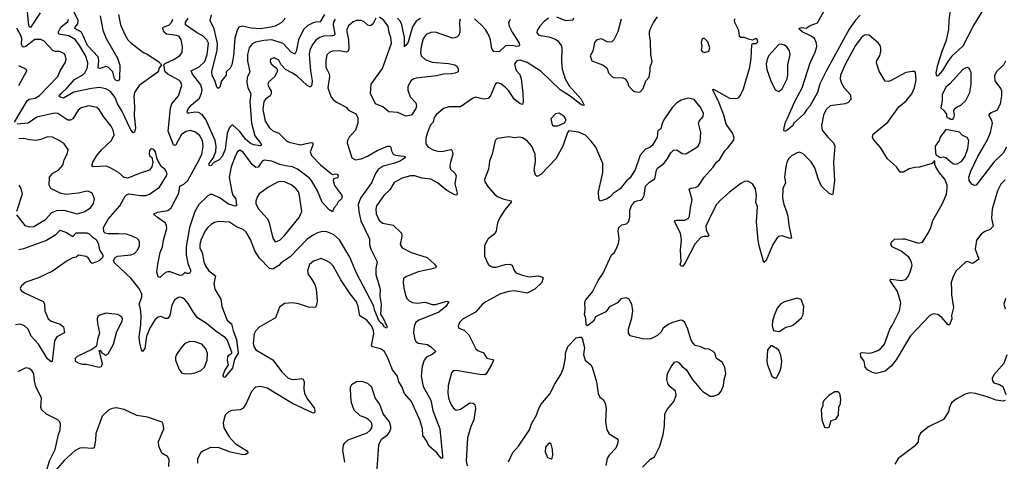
# Model space of a CAD drawing. Extents: x 1550320 to 1685906, y 509093 to 640511.
# Tile 216 of 256: x 1630281 to 1638886, y 548691 to 552551. Entities that reach past the tile are written whole.
import ezdxf

# ---------------------------------------------------------------- set-up
doc = ezdxf.new("R2010")
doc.units = 0

msp = doc.modelspace()

# ---------------------------------------------------------------- linework, layer by layer
at = {"layer": '0CON20XD'}
for points in [[(1638805, 552812.9), (1638620.6, 552505), (1638525, 552318.9), (1638428.5, 552231.5), (1638392.7, 552185), (1638345, 552105.8), (1638305, 552061.2), (1638295, 552057.5), (1638290.8, 552085), (1638305.5, 552155), (1638342.5, 552275), (1638380.2, 552370.2), (1638401.3, 552465), (1638403.1, 552545), (1638429.4, 552745)], [(1630460.6, 552609.4), (1630375, 552481.4), (1630365, 552492.5), (1630357.1, 552525), (1630347.9, 552657.9)], [(1630986, 552585), (1631008.3, 552458.3), (1631036.9, 552385), (1631136.9, 552215), (1631156.1, 552153.9), (1631154.2, 552035), (1631145, 552012.5), (1631125, 552020), (1631109.4, 552035), (1631094.2, 552094.2), (1631055, 552135.8), (1631035, 552140.5), (1630985, 552123.6), (1630967.8, 552127.8), (1630974.3, 552195), (1630967.1, 552227.1), (1630875, 552326.3), (1630821.9, 552441.9), (1630764.5, 552475), (1630764.7, 552485), (1630788.8, 552515), (1630791.2, 552545), (1630730.5, 552665)], [(1637625, 552591.2), (1637584.2, 552545), (1637531.1, 552468.9), (1637329.3, 552100.7), (1637275, 551990), (1637253.1, 551915), (1637185.4, 551795), (1637156.2, 551763.8), (1637134.2, 551725), (1637050.7, 551649.3), (1637036.4, 551623.6), (1636986.8, 551583.2), (1636965, 551573.8), (1636958.8, 551585), (1636962, 551605), (1636973.8, 551655), (1636991.2, 551691.2), (1637055.5, 551835), (1637119.6, 551955), (1637190.5, 552175), (1637233.1, 552266.9), (1637246.8, 552315), (1637245.4, 552345.4), (1637227.8, 552385), (1637197.6, 552407.6), (1637120, 552445), (1637096.2, 552465), (1637093.8, 552475), (1637115, 552482.5), (1637155, 552475.8), (1637189.7, 552500.3), (1637255, 552522), (1637313.1, 552626.9)], [(1633394.4, 552565), (1633368.3, 552511.7), (1633345, 552497.9), (1633325, 552503.6), (1633292.1, 552532.1), (1633265, 552544.5), (1633225, 552542.9), (1633195, 552531.5), (1633155, 552497.1), (1633140, 552465), (1633139.1, 552445), (1633155.3, 552375), (1633157.6, 552295), (1633152.5, 552275), (1633135, 552265.9), (1633075, 552277.3), (1633015.5, 552274.5), (1632993, 552267), (1632966.6, 552243.4), (1632955.5, 552194.5), (1632956.9, 552135), (1632986.1, 552076.1), (1632990, 552055), (1632974.6, 551954.6), (1633004.6, 551874.6), (1633025, 551849.2), (1633055, 551826), (1633133.3, 551785), (1633155, 551760), (1633217.5, 551727.5), (1633236.8, 551696.8), (1633235.8, 551645.8), (1633215.7, 551585), (1633162, 551525), (1633146.2, 551495), (1633143.9, 551473.9), (1633184.2, 551344.2), (1633215, 551327.1), (1633265, 551335.5), (1633320.9, 551359.1), (1633405, 551408.2), (1633495, 551444), (1633515, 551446.7), (1633525.8, 551435.8), (1633531.4, 551405), (1633546.2, 551375), (1633565, 551367.5), (1633635, 551359.2), (1633647.5, 551355), (1633652.5, 551345), (1633606.2, 551315), (1633547.5, 551295), (1633458.5, 551271.5), (1633415, 551241.1), (1633390.4, 551205), (1633356.8, 551125), (1633259.5, 550990.5), (1633240.6, 550935), (1633245, 550873.3), (1633263.5, 550793.5), (1633337.5, 550635), (1633339.6, 550585), (1633350, 550545), (1633404.2, 550435), (1633393.1, 550375), (1633393.1, 550325), (1633432.9, 550195), (1633429.2, 550135), (1633441.2, 550065), (1633434.2, 549975), (1633455, 549946.7), (1633493.8, 549865), (1633485.5, 549854.5), (1633466.2, 549865), (1633452.3, 549892.3), (1633439.2, 549899.2), (1633423.8, 549915), (1633385.4, 550005), (1633372.2, 550052.2), (1633225.9, 550335), (1633165.8, 550475.8), (1633075, 550626.2), (1633024.7, 550674.7), (1632965, 550695.5), (1632925, 550698.2), (1632885, 550687.1), (1632840, 550665), (1632795, 550632.5), (1632645, 550478), (1632565, 550426.7), (1632545, 550403.8), (1632495, 550370), (1632465, 550376.7), (1632376.4, 550466.4), (1632335, 550531.2), (1632298.8, 550628.8), (1632260.5, 550695), (1632235, 550716.4), (1632175, 550741.5), (1632115, 550781.5), (1632022.4, 550787.6), (1631983, 550777), (1631955, 550760.6), (1631925, 550734.3), (1631903.5, 550705), (1631864.6, 550625), (1631856.1, 550585), (1631856.9, 550555), (1631876.2, 550515), (1631890.4, 550435), (1631907.5, 550395), (1631935, 550354.5), (1631991.1, 550311.1), (1631976.8, 550245), (1631986.3, 550195), (1632038.2, 550108.2), (1632049.3, 550045), (1632084.3, 549944.3), (1632095, 549925.6), (1632132.2, 549892.2), (1632145.5, 549835), (1632162.9, 549792.9), (1632176.4, 549755), (1632191, 549635), (1632158, 549585), (1632140.9, 549505), (1632075, 549426), (1632065, 549423.3), (1632060.5, 549445), (1632072.7, 549485), (1632105.5, 549534.5), (1632097.3, 549575), (1632100.5, 549605), (1632110.4, 549619.6), (1632133.8, 549635), (1632135.7, 549644.3), (1632093.9, 549753.9), (1632080.4, 549770.4), (1631995, 549827.8), (1631912.7, 549895), (1631835.7, 549945.7), (1631797.6, 549997.6), (1631755, 550071.4), (1631725, 550105.7), (1631705, 550120), (1631684.4, 550125.6), (1631665, 550121.4), (1631635, 550099.2), (1631610.5, 550055), (1631592.2, 549965), (1631575, 549940), (1631555, 549940), (1631515, 549957.1), (1631491.2, 549951.2), (1631465, 549931.1), (1631420.5, 549859.5), (1631390.3, 549785), (1631373.9, 549676.1), (1631355, 549650), (1631346.4, 549666.4), (1631330, 549725), (1631324.5, 549775), (1631340, 549885), (1631342.9, 549965), (1631337.7, 550025), (1631324.5, 550065), (1631350, 550125), (1631347.5, 550155), (1631321.8, 550205), (1631255, 550290), (1631108.8, 550425), (1631100, 550445), (1631115, 550473.3), (1631135, 550483.8), (1631253.2, 550496.8), (1631285, 550508), (1631312, 550535), (1631328, 550575), (1631328.8, 550605), (1631321.2, 550625), (1631307.9, 550637.9), (1631265, 550658.1), (1631215, 550676.4), (1631145, 550678.9), (1631055, 550679.4), (1631027.5, 550685), (1631017.7, 550697.7), (1631014.2, 550735), (1631055, 550808), (1631155.5, 550925), (1631202.1, 551007.9), (1631215, 551021.1), (1631235, 551028.9), (1631337, 551013), (1631385, 551014.5), (1631415, 551026.9), (1631503.4, 551086.6), (1631564, 551185), (1631570, 551205), (1631548.8, 551245), (1631517.7, 551267.7), (1631481.7, 551331.7), (1631468.8, 551395), (1631452.5, 551415), (1631435, 551422.5), (1631425, 551420), (1631415, 551407.5), (1631411.7, 551378.3), (1631416.2, 551365), (1631436.7, 551345), (1631446.2, 551305), (1631437.5, 551265), (1631415.5, 551234.5), (1631335, 551210), (1631225, 551164.3), (1631195, 551171.4), (1631145.5, 551215.5), (1631085, 551251.5), (1631039.6, 551269.6), (1630924.2, 551264.2), (1630912.9, 551272.9), (1630919.5, 551305), (1630956.7, 551365), (1630995, 551411.8), (1631083.1, 551495), (1631105.7, 551545), (1631096.9, 551585), (1631080.2, 551620.2), (1631012.5, 551705), (1630976.8, 551766.8), (1630954.3, 551784.3), (1630885, 551798.9), (1630819.8, 551780.2), (1630791.2, 551758.8), (1630745.4, 551685), (1630725, 551671.1), (1630703.4, 551673.4), (1630615, 551729.6), (1630585, 551734.6), (1630430.6, 551699.4), (1630355, 551646.2), (1630258.5, 551638.5)], [(1631144.5, 552595), (1631161.1, 552505), (1631201.9, 552415), (1631226.9, 552375), (1631255, 552344.4), (1631362, 552265), (1631395, 552250), (1631494.1, 552184.1), (1631520, 552155), (1631496.7, 552125), (1631493.3, 552105), (1631478.8, 552085), (1631325, 551976.9), (1631285.3, 551915), (1631278.1, 551881.9), (1631285.2, 551785.2), (1631282.7, 551712.7), (1631294.5, 551605), (1631285, 551566.2), (1631273.2, 551563.2), (1631250.6, 551595), (1631173.8, 551755), (1631136.9, 551815), (1631115, 551871.1), (1631075, 551921.8), (1631035, 551946.1), (1630978.8, 551958.8), (1630908.5, 551948.5), (1630755, 551915.8), (1630665, 551864.4), (1630628.8, 551875), (1630627.5, 551885), (1630642.5, 551905), (1630695.9, 551954.1), (1630761, 552029), (1630831.8, 552068.2), (1630850, 552085), (1630875, 552134), (1630877.1, 552175), (1630855, 552236.4), (1630805, 552326.2), (1630766.7, 552376.7), (1630710.7, 552410.7), (1630623.8, 552425), (1630621.6, 552445), (1630640.8, 552485), (1630702.7, 552535), (1630706.8, 552555)], [(1633038.7, 552555), (1633025, 552530.8), (1633020.3, 552505), (1633035.8, 552425), (1633033.1, 552415), (1633015, 552408.2), (1632935, 552405.3), (1632905, 552395.3), (1632873.6, 552375), (1632841.3, 552335), (1632817.1, 552285), (1632809.7, 552245), (1632822.1, 552105), (1632837.5, 552015), (1632834.6, 551985.4), (1632825, 551963.8), (1632815, 551962.9), (1632795, 551975.5), (1632705, 552056.4), (1632665, 552084.4), (1632603.3, 552115), (1632567.5, 552157.5), (1632546.6, 552196.6), (1632505, 552218), (1632474.1, 552205.9), (1632471.2, 552185), (1632478.8, 552165), (1632527.5, 552125), (1632533.3, 552105), (1632511.4, 552055), (1632455.7, 552005), (1632450.6, 551985), (1632462.5, 551955), (1632477.7, 551925), (1632477.8, 551902.2), (1632468.9, 551885), (1632430, 551855), (1632415.4, 551835), (1632407.5, 551765), (1632426.2, 551665), (1632465.3, 551605.3), (1632495, 551580.5), (1632545, 551558.9), (1632615, 551488.5), (1632635, 551478.8), (1632735, 551456.4), (1632825, 551476.9), (1632844.1, 551474.1), (1632844.3, 551455), (1632820, 551395), (1632830.9, 551365), (1632911, 551281), (1633005, 551203.8), (1633015, 551198), (1633045, 551204.2), (1633055, 551200.8), (1633065, 551186.2), (1633061.4, 551168.6), (1633025, 551160), (1633021.9, 551145), (1633031.7, 551101.7), (1633095, 551021.2), (1633099.5, 551005), (1633095, 550986.2), (1633065, 550957.5), (1633050.7, 550929.3), (1633026.4, 550903.6), (1633015, 550872.5), (1632985, 550888.8), (1632925.5, 550955.5), (1632884.6, 551055), (1632831.4, 551145), (1632813.3, 551165), (1632708.8, 551245), (1632665, 551264.1), (1632605, 551272.1), (1632556.1, 551286.1), (1632485, 551314.7), (1632417.5, 551322.5), (1632401.4, 551315), (1632365, 551262.9), (1632345, 551258.5), (1632312.5, 551285), (1632235, 551394.2), (1632205, 551409.2), (1632185, 551396.2), (1632167.8, 551365), (1632129.5, 551265), (1632111.8, 551175), (1632133.8, 551045), (1632145, 551017.5), (1632170.6, 550985), (1632176.6, 550923.4), (1632165, 550920), (1632105, 550939.1), (1632031.9, 550991.9), (1631965, 551023.5), (1631945, 551022.2), (1631925, 551012.5), (1631847.5, 550935), (1631812.2, 550875), (1631766.7, 550735), (1631736.3, 550565), (1631737.1, 550497.1), (1631750.7, 550420.7), (1631776, 550355), (1631765, 550333.3), (1631741.2, 550331.2), (1631725, 550340), (1631700.7, 550319.3), (1631685, 550316.2), (1631596.7, 550346.7), (1631575, 550347.5), (1631555, 550340), (1631505, 550296.7), (1631492, 550302), (1631480.6, 550345), (1631487.1, 550415), (1631510, 550515), (1631529.4, 550565), (1631537.6, 550625), (1631567.8, 550725), (1631564.7, 550754.7), (1631553.3, 550775), (1631485, 550822.5), (1631458, 550845), (1631454, 550855), (1631485, 550868.2), (1631575, 550883.8), (1631606.5, 550905), (1631673.4, 551035), (1631680.9, 551095), (1631716.2, 551113.8), (1631749.7, 551145), (1631849.2, 551325), (1631872.7, 551375), (1631886, 551445), (1631877.5, 551495), (1631854.7, 551534.7), (1631818, 551568), (1631775, 551581.8), (1631735, 551573.6), (1631695, 551547.5), (1631645, 551456), (1631635, 551450), (1631626.9, 551456.9), (1631579.7, 551575), (1631597.9, 551777.9), (1631610.9, 551815), (1631669.6, 551885), (1631697.8, 551975), (1631688.1, 552005), (1631672.7, 552022.7), (1631576, 552075), (1631553.8, 552095), (1631540, 552155), (1631552, 552168), (1631635, 552205.7), (1631681.7, 552238.3), (1631700.8, 552265), (1631702.9, 552315), (1631691.1, 552375), (1631675, 552404.3), (1631653.4, 552413.4), (1631565, 552425.4), (1631540, 552445), (1631531.1, 552475), (1631535, 552485.8), (1631585, 552502.3), (1631608.7, 552525), (1631618.8, 552555)], [(1632945.3, 552595), (1632908.3, 552531.7), (1632870.5, 552529.5), (1632846.2, 552523.8), (1632800.8, 552499.2), (1632760.9, 552465), (1632717.1, 552375), (1632697.7, 552272.3), (1632685, 552250.6), (1632655, 552266.7), (1632585, 552342.5), (1632485, 552373.4), (1632415, 552369.2), (1632341.2, 552355), (1632311.7, 552338.3), (1632287.5, 552305), (1632273.1, 552245), (1632270.8, 552189.2), (1632292.9, 552095), (1632269.2, 552045), (1632266.2, 552005), (1632273.9, 551955), (1632300.9, 551905), (1632292.4, 551835), (1632305.9, 551645), (1632335, 551534.4), (1632389.5, 551469.5), (1632395.6, 551454.4), (1632385, 551449.4), (1632325, 551457.7), (1632295, 551470.3), (1632255, 551507.8), (1632205, 551573.3), (1632145, 551628.1), (1632135, 551629.4), (1632115, 551608.1), (1632095, 551557.5), (1632078.4, 551415), (1632051.4, 551355), (1632025, 551324.5), (1631978, 551302), (1631955, 551276.2), (1631945, 551272), (1631936, 551276), (1631936.9, 551295), (1631970.9, 551339.1), (1631996.2, 551395), (1631999, 551445), (1631988.8, 551495), (1631907, 551677), (1631875, 551722.2), (1631845, 551739.6), (1631815, 551741.1), (1631762.6, 551732.6), (1631747.5, 551735), (1631744.3, 551744.3), (1631750.5, 551765), (1631780, 551805), (1631851.8, 551865), (1631871.1, 551908.9), (1631876.2, 551936.2), (1631865, 551982), (1631791.8, 552075), (1631781.1, 552105), (1631851, 552139), (1631899.3, 552185), (1631920, 552245), (1631930, 552345), (1631916.2, 552375), (1631885, 552406.5), (1631825, 552437.2), (1631729.5, 552505), (1631730.4, 552525), (1631754.4, 552565)], [(1632597.5, 552565), (1632590, 552545), (1632565, 552521.9), (1632515.4, 552494.6), (1632477.5, 552485), (1632385, 552471.1), (1632305, 552476.8), (1632225, 552492.9), (1632195, 552484.2), (1632180.5, 552459.5), (1632161.9, 552388.1), (1632149.6, 552235), (1632135.6, 552155), (1632121.7, 552128.3), (1632086.7, 552095), (1632086, 552065), (1632076.7, 552055), (1632045, 552017.5), (1632029.1, 551960.9), (1632015, 551950), (1632005, 551960.8), (1631991, 552011), (1631964.5, 552065.5), (1631959.3, 552095), (1632006.1, 552283.9), (1632011.4, 552341.4), (1631981.6, 552471.6), (1631944.6, 552544.6), (1631956.1, 552593.9)], [(1634903.3, 552563.3), (1634864.3, 552535), (1634827.1, 552495), (1634802.5, 552455), (1634801.2, 552435), (1634817.5, 552415), (1634905, 552400), (1634965, 552380), (1634984, 552365), (1635012.5, 552325), (1635020, 552305), (1635015.6, 552185), (1635022.6, 552117.4), (1635048.7, 552035), (1635082.6, 551972.6), (1635189.4, 551855), (1635213.3, 551805), (1635205, 551800), (1635185, 551808.1), (1635091.2, 551881.2), (1635005, 551936.2), (1634837.6, 552097.6), (1634715, 552175.4), (1634655, 552195.5), (1634625, 552191.4), (1634606, 552165), (1634613.6, 552123.6), (1634621.9, 552105), (1634652, 552072), (1634664.4, 552035), (1634678, 551905), (1634680.5, 551835), (1634675, 551810), (1634655, 551814.2), (1634602, 551855), (1634555, 551927.5), (1634525, 551961.4), (1634485, 551991.4), (1634455, 552000), (1634439.3, 551990.7), (1634394.4, 551885), (1634375, 551862.9), (1634335, 551855.8), (1634265, 551874), (1634237.9, 551862.1), (1634135, 551790), (1634031.7, 551788.3), (1633985, 551775.7), (1633921.2, 551718.8), (1633903.3, 551695), (1633894.3, 551655), (1633868.9, 551625), (1633841.1, 551555), (1633830, 551515), (1633830, 551465), (1633849.4, 551439.4), (1633895, 551414.5), (1633945, 551398.1), (1633985, 551401.1), (1634045, 551415.6), (1634055, 551412.5), (1634065, 551396.7), (1634066.2, 551375), (1634042.5, 551295), (1634040, 551265), (1634045.8, 551245), (1634086.2, 551205), (1634095.7, 551185.7), (1634085.5, 551115), (1634104.3, 551035.7), (1634102, 551018), (1634085, 551018.9), (1634015, 551057.5), (1633932.5, 551125), (1633875, 551156.1), (1633795, 551166.5), (1633735, 551186.7), (1633696.6, 551186.6), (1633625, 551166.5), (1633555, 551126.9), (1633516.5, 551065), (1633464.4, 551015), (1633398.6, 550925), (1633392.9, 550895), (1633397.5, 550855), (1633422, 550795), (1633455, 550771.4), (1633545, 550754.5), (1633617.1, 550685), (1633620, 550655), (1633606, 550585), (1633625, 550556), (1633703.3, 550515), (1633842.8, 550472.8), (1633907.5, 550415), (1633920, 550395), (1633915, 550383.3), (1633875, 550369.2), (1633765, 550348.2), (1633657.3, 550302.7), (1633636.7, 550285), (1633632, 550255), (1633638.1, 550205), (1633652, 550142), (1633664.3, 550115), (1633685, 550092.9), (1633715, 550078.9), (1633755, 550073.1), (1633825, 550081.9), (1633885, 550060.5), (1633915, 550062.5), (1634015, 550090), (1634032.5, 550085), (1634004.2, 550045), (1633945, 549994.4), (1633765, 549921.1), (1633739.2, 549900.8), (1633729.7, 549870.3), (1633721.7, 549818.3), (1633735.3, 549755.3), (1633745.3, 549735.3), (1633765, 549723.8), (1633845, 549712.2), (1633875, 549693.1), (1633914, 549655), (1633911.2, 549645), (1633885.3, 549624.7), (1633837.7, 549602.3), (1633815.3, 549574.7), (1633799.2, 549520.8), (1633789.4, 549435), (1633808.8, 549345), (1633874.6, 549225), (1633891.5, 549135), (1633952, 548975), (1633976, 548735), (1633975, 548720), (1633965, 548720), (1633925.7, 548765.7), (1633860, 548825), (1633846.7, 548845), (1633838.3, 548868.3), (1633805.9, 548915.9), (1633800.6, 548975), (1633781.5, 549045), (1633704.5, 549215), (1633644.8, 549284.8), (1633620.4, 549345), (1633594.7, 549384.7), (1633583.5, 549435), (1633540.7, 549490.7), (1633495, 549600.8), (1633465.6, 549655), (1633433.2, 549673.2), (1633365, 549692), (1633355, 549702.5), (1633376.4, 549805), (1633372.5, 549835), (1633355.5, 549875), (1633314.7, 549924.7), (1633254, 549964), (1633240, 550045), (1633225.5, 550085), (1633170.6, 550155), (1633087.9, 550277.9), (1633024.3, 550394.3), (1632995, 550426.2), (1632955.8, 550445.8), (1632915, 550463.8), (1632850.3, 550439.7), (1632815, 550410), (1632796.2, 550355), (1632802, 550325), (1632826, 550295), (1632859.2, 550235), (1632872.9, 550195), (1632880.6, 550095), (1632875, 550057.5), (1632865, 550036.7), (1632805, 550039.2), (1632717.9, 550067.9), (1632665, 550077.5), (1632595, 550070), (1632551.7, 550038.3), (1632516.2, 549945), (1632375, 549864.2), (1632342.3, 549827.7), (1632331.1, 549805), (1632322.4, 549722.4), (1632326.9, 549695), (1632345, 549666), (1632495, 549576.9), (1632569.5, 549475), (1632625, 549421.1), (1632655, 549408.5), (1632686.6, 549406.6)], [(1634130.5, 552555), (1634123.7, 552533.7), (1634127, 552443), (1634117.8, 552415), (1634105, 552400), (1634085, 552390.6), (1634065, 552390), (1633957.3, 552427.3), (1633915, 552441.1), (1633875, 552440), (1633838.8, 552425), (1633825, 552410.8), (1633807.8, 552382.2), (1633788.8, 552315), (1633784.5, 552265), (1633790.6, 552235), (1633825, 552202.2), (1633885, 552180), (1634028.5, 552168.5), (1634085.4, 552155.4), (1634102, 552145), (1634114.2, 552125), (1634112, 552095), (1634087.4, 552082.6), (1634055, 552076.2), (1633985, 552075.4), (1633925, 552060.8), (1633745, 552039.5), (1633725, 552034.3), (1633702, 552018), (1633672.6, 551967.4), (1633672.2, 551935), (1633694.3, 551875), (1633742.5, 551825), (1633748.6, 551795), (1633744.3, 551775), (1633705, 551715.7), (1633655, 551707.1), (1633585, 551738.9), (1633506.1, 551746.1), (1633473.8, 551775), (1633455, 551788.6), (1633390, 551815), (1633347.5, 551905), (1633353.4, 551986.6), (1633453.1, 552125), (1633530.8, 552345), (1633526.2, 552395), (1633511.2, 552435), (1633500.9, 552495), (1633465, 552544.4), (1633425, 552572.2)], [(1633785, 552561.2), (1633745, 552537.4), (1633713.1, 552486.9), (1633675, 552352.9), (1633655, 552326.2), (1633646.4, 552323.6), (1633645, 552312.5), (1633644.7, 552395), (1633621.6, 552505), (1633609.2, 552535), (1633584.2, 552565)], [(1634566.3, 552553.7), (1634554.5, 552525.5), (1634559.5, 552495), (1634585, 552442.5), (1634646.2, 552345), (1634648.5, 552331.5), (1634640.4, 552319.6), (1634625, 552316.4), (1634585, 552326), (1634527.1, 552322.9), (1634475, 552273.8), (1634455, 552268.8), (1634425, 552273.8), (1634408, 552295), (1634395.4, 552375), (1634382.3, 552415), (1634350.9, 552465), (1634315, 552506.5), (1634256.9, 552556.9)], [(1635120.8, 552565), (1635114.2, 552545.8), (1635055, 552540), (1634975, 552571.9)], [(1635538.6, 552555), (1635509.6, 552445), (1635475, 552374.2), (1635455, 552356.9), (1635435, 552352.9), (1635415, 552355.8), (1635365, 552382), (1635324.4, 552375.6), (1635305, 552352.5), (1635288.8, 552275), (1635266.7, 552235), (1635280, 552190), (1635375, 552156), (1635405.5, 552135.5), (1635418.8, 552115), (1635426.7, 552085), (1635455, 552054), (1635475, 552046), (1635553.6, 552043.6), (1635572.5, 552035), (1635593.8, 552005), (1635603, 551973), (1635636.7, 551935), (1635654.3, 551924.3), (1635695, 551916.2)], [(1635695, 551916.2), (1635705, 551920), (1635729.7, 551950.3), (1635754, 552015), (1635782.1, 552047.9), (1635791.4, 552105), (1635790, 552135), (1635807.8, 552185), (1635797.5, 552245), (1635793.8, 552365), (1635784.2, 552415), (1635784.3, 552445.7), (1635795, 552472.5), (1635820, 552525), (1635854.5, 552575.5)], [(1638085, 552098), (1638025, 552088.1), (1637892.5, 552015), (1637875, 552010), (1637844.2, 552014.2), (1637791.1, 552101.1), (1637769.2, 552175), (1637772.9, 552195), (1637798.6, 552235), (1637808, 552275), (1637807.5, 552305), (1637800, 552325), (1637786.2, 552345), (1637705, 552414.2), (1637685, 552418.6), (1637665.7, 552414.3), (1637635, 552390.8), (1637586.7, 552325), (1637497.1, 552165), (1637454.6, 552065), (1637452.9, 552035), (1637462.1, 551995), (1637486.4, 551955), (1637540.5, 551895), (1637545, 551853.8), (1637522.2, 551827.8), (1637495, 551815.6), (1637365, 551798.1), (1637328.1, 551765), (1637305.5, 551715), (1637288.9, 551625), (1637294.4, 551585), (1637342.5, 551522.5), (1637393.8, 551475), (1637404, 551445), (1637393.3, 551305), (1637403.3, 551145), (1637388, 551025), (1637385, 551020), (1637375, 551022), (1637355, 551032.5), (1637288, 551095), (1637262.6, 551152.6), (1637230, 551255), (1637197.4, 551307.4), (1637129.5, 551379.5), (1637095, 551391.9), (1637075, 551387.8), (1637025, 551359.4), (1637002.1, 551337.9), (1636984.5, 551305), (1636975.6, 551265.6), (1636965.4, 551175), (1636973.8, 551125), (1636949.6, 551075), (1636948.7, 550995), (1636960.4, 550935), (1636983.8, 550875), (1636995.5, 550834.5), (1637003.1, 550755), (1637027.7, 550642.3), (1637015, 550638.8), (1636945, 550660.8), (1636915, 550655.8), (1636902, 550645), (1636862.8, 550587.2), (1636805, 550447.5), (1636785, 550427.5), (1636743.5, 550573.5), (1636735.6, 550625), (1636720, 550785), (1636730.5, 550915), (1636715.8, 550955), (1636719.5, 551015), (1636712.4, 551072.4), (1636686.1, 551116.1), (1636645, 551140), (1636615, 551136.4), (1636585, 551120), (1636485, 551044.6), (1636405.2, 550974.8), (1636371.8, 550935), (1636340.5, 550879.5), (1636278.5, 550745), (1636280, 550715), (1636303.3, 550665), (1636295, 550656.7), (1636255.9, 550655.9), (1636235, 550645.7), (1636181.1, 550588.9), (1636095, 550418.8), (1636075, 550394), (1636058.3, 550398.3), (1636054.2, 550414.2), (1636061.7, 550438.3), (1636055.8, 550535), (1636065.8, 550625.8), (1636057.5, 550685), (1636003.8, 550786.2), (1636007.5, 550795), (1636020.5, 550799.5), (1636095, 550797.5), (1636126, 550815), (1636135.7, 550835), (1636142.4, 550907.6), (1636157.8, 550975), (1636131.4, 551068.6), (1636143.2, 551076.8), (1636187, 551083), (1636212.7, 551097.3), (1636264.3, 551175), (1636342.5, 551262.5), (1636370.8, 551305), (1636395.8, 551325), (1636444.2, 551405), (1636470.3, 551429.7), (1636518, 551495), (1636525.8, 551515), (1636512.9, 551555), (1636456.4, 551636.4), (1636434.6, 551715), (1636385.3, 551845.3), (1636335, 551940), (1636345, 551942), (1636485, 551864.5), (1636547, 551863), (1636565, 551871.2), (1636580.3, 551889.7), (1636608.1, 551945), (1636662.7, 552135), (1636674.5, 552214.5), (1636678.3, 552331.7), (1636685, 552342.5), (1636716.7, 552343.3), (1636731.7, 552358.3), (1636727, 552377), (1636715, 552387.5), (1636685, 552372.5), (1636651.4, 552381.4), (1636615.6, 552395.6), (1636585, 552395.8), (1636572, 552405), (1636565.8, 552455), (1636530, 552525), (1636528.6, 552545), (1636535, 552560)], [(1630235.7, 551655), (1630347.6, 551842.4), (1630365, 551854.6), (1630415.2, 551864.8), (1630455, 551888), (1630614.5, 552055), (1630636.1, 552105), (1630680.9, 552179.1), (1630687.5, 552205), (1630682.7, 552232.7), (1630672, 552252), (1630632.2, 552272.2), (1630595, 552271.3), (1630575, 552277.3), (1630495, 552364.3), (1630465, 552378.9), (1630415, 552377.1), (1630335, 552317), (1630315, 552310.5), (1630305.6, 552315), (1630298, 552335), (1630299, 552385), (1630291.2, 552411.2), (1630255, 552477.5)], [(1636265, 552264.2), (1636304.1, 552275.9), (1636313.6, 552303.6), (1636295.8, 552355.8), (1636265, 552387.5), (1636255, 552387.5), (1636245, 552380), (1636237.5, 552355), (1636242.5, 552315), (1636236.7, 552285), (1636245, 552271.2), (1636265, 552264.2)], [(1636915, 551922), (1636945.7, 551945), (1636987.8, 552035), (1636994.4, 552065), (1636992.9, 552155), (1637014, 552245), (1637007.7, 552277.7), (1636985, 552313.3), (1636965, 552328.8), (1636935, 552336), (1636915, 552333.3), (1636830.9, 552239.1), (1636815.8, 552215), (1636804.4, 552164.4), (1636810, 552115), (1636844.4, 552015), (1636885, 551938.8), (1636915, 551922)], [(1638905, 551437.1), (1638875, 551384.4), (1638795, 551304.4), (1638641.2, 551105), (1638625, 551102.5), (1638601.9, 551111.9), (1638578.1, 551145), (1638575.7, 551175), (1638595, 551228), (1638656.1, 551355), (1638736.3, 551493.7), (1638766.3, 551565), (1638782.1, 551645), (1638774.6, 551674.6), (1638751.4, 551715), (1638752.5, 551725), (1638770.2, 551739.8), (1638825, 551760.6), (1638851.5, 551815), (1638865.4, 551885.4), (1638863.3, 551925), (1638855, 551950), (1638807.1, 552015), (1638804.2, 552064.2), (1638820.2, 552099.8), (1638880.8, 552155), (1638900.3, 552189.7)], [(1630273.5, 551975), (1630342.5, 552105), (1630340, 552115), (1630275, 552146.7)], [(1638895, 551150), (1638855, 551114.2), (1638826.5, 551055), (1638780, 550895), (1638774.4, 550815), (1638788, 550745), (1638763, 550717), (1638715, 550698.6), (1638684.4, 550675.6), (1638642, 550625), (1638632, 550545), (1638662.5, 550457.5), (1638615, 550422), (1638605, 550420.8), (1638565, 550438.6), (1638550, 550435), (1638465, 550356.5), (1638439.2, 550305), (1638423.1, 550255), (1638423.8, 550186.2), (1638423.8, 550145), (1638441.2, 550035), (1638426, 549965), (1638426.2, 549935), (1638407.5, 549885), (1638395, 549883.3), (1638339.1, 549949.1), (1638305, 549974.3), (1638265, 549981.1), (1638235, 549964.5), (1638065, 549788), (1637941.4, 549578.6), (1637898.3, 549521.7), (1637845, 549478.8), (1637765, 549460), (1637735, 549466.2), (1637691.2, 549491.2), (1637670, 549515), (1637662.5, 549565), (1637632.5, 549605), (1637630, 549635), (1637645, 549642.5), (1637705, 549636.2), (1637735, 549642), (1637781.7, 549658.3), (1637805, 549674.2), (1637837.8, 549715), (1637886.7, 549845), (1637905, 549878.8), (1637971.2, 550005), (1637982.9, 550075), (1637952.5, 550175), (1637886.7, 550275), (1637895, 550283.3), (1637985, 550272.7), (1638025, 550281.1), (1638044.6, 550305), (1638064.1, 550345), (1638080, 550405), (1638071.5, 550441.5), (1638051.8, 550475), (1637985, 550527.1), (1637906.2, 550565), (1637894.2, 550585), (1637899.2, 550605), (1637926.8, 550633.2), (1637995, 550636), (1638017.5, 550635), (1638135, 550598.8), (1638171.1, 550605), (1638221.2, 550685), (1638244.7, 550735), (1638261.1, 550795), (1638342.5, 550937.5), (1638380.3, 551025), (1638388.2, 551075), (1638386.1, 551105), (1638366.7, 551156.7), (1638320.9, 551210.9), (1638287.5, 551265), (1638280, 551285), (1638278.3, 551318.3), (1638270, 551315), (1638268.3, 551301.7), (1638257, 551293), (1638145, 551261.2), (1638105, 551258.8), (1638055, 551246.2), (1638005, 551216.7), (1637975, 551217.5), (1637943.9, 551263.9), (1637865.7, 551335.7), (1637804.4, 551434.4), (1637743.7, 551503.7), (1637734.3, 551525), (1637740.3, 551549.7), (1637868, 551655), (1637965, 551788), (1638028.9, 551841.1), (1638078.6, 551901.4), (1638100.9, 551955), (1638115.5, 552025.5), (1638109.5, 552089.5), (1638105, 552096.7), (1638085, 552098)], [(1638415, 551680), (1638435, 551682.5), (1638445, 551692.5), (1638451.2, 551715), (1638446, 551755), (1638455, 551773.3), (1638475, 551790), (1638506.4, 551803.6), (1638550, 551845), (1638585.6, 551915), (1638596.4, 551983.6), (1638596.9, 552085), (1638582.3, 552122.3), (1638565, 552132), (1638545, 552128.1), (1638524.2, 552115), (1638411.1, 551988.9), (1638375, 551962.1), (1638344, 551895), (1638342.5, 551845), (1638330.6, 551780.6), (1638358, 551758), (1638380, 551725), (1638380, 551705), (1638391.7, 551691.7), (1638405, 551690), (1638415, 551680)], [(1635725, 548640), (1635795, 548710), (1635828.6, 548731.4), (1635877.1, 548825), (1635904.6, 548925.4), (1635915.6, 549004.4), (1635920, 549105), (1635938.8, 549145), (1635997, 549213), (1636018.8, 549265), (1636013.6, 549303.6), (1635962.5, 549345), (1635945, 549370), (1635936.7, 549405), (1635942.3, 549457.7), (1635975, 549517.5), (1636005, 549556.7), (1636025, 549562.5), (1636045, 549552.5), (1636070.5, 549520.5), (1636105, 549492.5), (1636158.3, 549408.3), (1636230.6, 549320.6), (1636250.8, 549300.8), (1636315, 549259.2), (1636345, 549261.9), (1636391.1, 549278.9), (1636410.6, 549305), (1636433.1, 549355), (1636438.6, 549405), (1636452.9, 549455), (1636443.2, 549513.2), (1636419.1, 549559.1), (1636370.5, 549590.5), (1636356, 549635), (1636341.7, 549651.7), (1636305, 549670), (1636270, 549675), (1636235, 549692.5), (1636183.9, 549703.9), (1636155, 549737.5), (1636143.3, 549766.7), (1636121.2, 549845), (1636093.8, 549905), (1636075, 549921.2), (1636055, 549925.8), (1635985, 549905.6), (1635955, 549888.9), (1635905.9, 549854.1), (1635886.6, 549823.4), (1635855, 549791.4), (1635797.3, 549762.7), (1635735, 549759.2), (1635617.7, 549787.7), (1635601.7, 549811.7), (1635601.4, 549845), (1635630, 549945), (1635640, 550005), (1635630, 550065), (1635605, 550111.2), (1635585, 550121.1), (1635535, 550110.5), (1635505, 550075.7), (1635435, 550040.8), (1635403.3, 549996.7), (1635313.8, 549955), (1635299.7, 549920.3), (1635245, 549877.5), (1635238.3, 549878.3), (1635232.5, 549885), (1635228.3, 549938.3), (1635216.2, 549975), (1635224, 550015), (1635221.2, 550085), (1635227.7, 550102.3), (1635260.9, 550139.1), (1635288.3, 550171.7), (1635337.3, 550272.7), (1635380, 550335), (1635453.8, 550495), (1635475.8, 550514.2), (1635493.8, 550545), (1635514, 550595), (1635521.2, 550635), (1635512, 550705), (1635516.4, 550733.6), (1635543, 550757), (1635585, 550768), (1635602, 550785), (1635612.9, 550825), (1635612.9, 550885), (1635626.6, 550923.4), (1635655, 550958), (1635675, 550968), (1635707.7, 550972.3), (1635724.1, 550985.9), (1635737.5, 551015), (1635750, 551095), (1635785, 551130), (1635830.7, 551159.3), (1635845.8, 551235), (1635855, 551253.8), (1635910, 551295), (1635938.9, 551331.1), (1635971.7, 551388.3), (1635995, 551409.4), (1636025, 551414.3), (1636072, 551382), (1636102.7, 551377.3), (1636182, 551425), (1636211.4, 551445), (1636227.6, 551482.4), (1636233.3, 551565), (1636212.5, 551645), (1636220.8, 551665), (1636254.3, 551705), (1636256.9, 551735), (1636228.3, 551788.3), (1636175, 551851.9), (1636124.5, 551865.5), (1636063, 551847), (1636025, 551822.9), (1635985, 551785.8), (1635916, 551684), (1635896.7, 551645), (1635885, 551597.5), (1635859.2, 551580.8), (1635851.4, 551525), (1635812, 551455), (1635787.6, 551432.4), (1635751.2, 551418.8), (1635702.7, 551367.3), (1635660.3, 551239.7), (1635614.1, 551165.9), (1635585, 551142), (1635528.7, 551071.3), (1635468.3, 551031.7), (1635445.5, 551004.5), (1635415.8, 550984.2), (1635355, 550963.3), (1635343.6, 550983.6), (1635340, 551045), (1635378, 551215), (1635378.5, 551295), (1635315, 551435.8), (1635275, 551489.2), (1635225, 551541.2), (1635165, 551568.8), (1635081.7, 551578.3), (1635070, 551565), (1635028.1, 551445), (1634968.1, 551335), (1634835, 551198), (1634805, 551180), (1634790.5, 551190.5), (1634776.4, 551236.4), (1634788.1, 551315), (1634787.1, 551375), (1634755.6, 551445), (1634715, 551492.9), (1634675, 551518.6), (1634645, 551524.2), (1634605, 551518), (1634555, 551528), (1634455, 551512.5), (1634437.5, 551495), (1634410.6, 551375), (1634388, 551315), (1634377.5, 551245), (1634342.5, 551155), (1634346, 551135), (1634372.4, 551092.4), (1634431.2, 551025), (1634455.8, 551005.8), (1634505, 550983.8), (1634575, 550966.2), (1634576.2, 550955), (1634522, 550888), (1634475.6, 550815), (1634457.1, 550775), (1634446, 550705), (1634438.8, 550691.2), (1634425, 550673.3), (1634375, 550636.7), (1634351.2, 550595), (1634343.3, 550575), (1634342, 550485), (1634374.3, 550414.3), (1634395.8, 550395.8), (1634415, 550388), (1634445, 550387.1), (1634525, 550410.8), (1634565, 550413.8), (1634584, 550404), (1634598.8, 550365), (1634618.3, 550338.3), (1634676.7, 550316.7), (1634735, 550304.4), (1634815, 550312), (1634851.7, 550301.7), (1634856, 550295), (1634844.3, 550255), (1634783.3, 550196.7), (1634715, 550161.9), (1634605, 550180), (1634555, 550176.2), (1634484, 550154), (1634354.2, 550085.8), (1634325.8, 550064.2), (1634264.3, 549995.7), (1634157.5, 549935), (1634123.8, 549905), (1634113.3, 549875), (1634120, 549855), (1634165, 549837.5), (1634205.8, 549795.8), (1634268, 549675), (1634285, 549660.8), (1634335, 549638.8), (1634363.4, 549593.4), (1634415, 549581.2), (1634421.2, 549575), (1634405.5, 549535), (1634359.2, 549455), (1634345, 549448.1), (1634300.5, 549449.5), (1634095, 549484.5), (1634068.1, 549481.9), (1634054.2, 549465), (1634025.7, 549355), (1634021.5, 549285), (1634030.6, 549235), (1634052, 549185), (1634072, 549155), (1634095, 549139.2), (1634135, 549145.7), (1634215, 549202), (1634245, 549200.8), (1634257.9, 549187.9), (1634263.7, 549153.7), (1634249.6, 549055), (1634223.1, 548995), (1634193.6, 548895), (1634183.3, 548695), (1634191.7, 548651.7)], [(1634985, 551622.5), (1635041.7, 551648.3), (1635055.7, 551674.3), (1635040, 551705), (1634995, 551733.8), (1634965, 551728.8), (1634922.5, 551685), (1634935, 551632.5), (1634945, 551623.3), (1634985, 551622.5)], [(1638455, 551288.1), (1638475, 551291.9), (1638515, 551313.1), (1638545, 551358), (1638567.9, 551425), (1638575.8, 551495.8), (1638561.2, 551521.2), (1638519.5, 551539.5), (1638495, 551567.5), (1638375, 551590), (1638325, 551522.5), (1638316.2, 551495), (1638282.5, 551445), (1638283.6, 551383.6), (1638290.7, 551370.7), (1638325, 551347.5), (1638355, 551353.3), (1638375, 551346.2), (1638435, 551294.5), (1638455, 551288.1)], [(1630365, 550739.4), (1630405, 550744.4), (1630505.8, 550804.2), (1630562.5, 550865), (1630605, 550882.2), (1630666.5, 550886.5), (1630784.6, 550854.6), (1630845, 550870.4), (1630899.4, 550905), (1630925.7, 550945), (1630935.6, 550985), (1630913.9, 551033.9), (1630885, 551048), (1630865, 551050.8), (1630795, 551035.6), (1630685, 551023.3), (1630634.6, 551034.6), (1630554.3, 551075), (1630537.8, 551105), (1630542.5, 551175), (1630571.7, 551208.3), (1630622.2, 551237.8), (1630645, 551260.8), (1630660.6, 551285), (1630670.6, 551325), (1630697.5, 551375), (1630703.8, 551415), (1630668.8, 551465), (1630625, 551495.6), (1630566.7, 551525), (1630525, 551526.7), (1630466.5, 551503.5), (1630425, 551494), (1630369.5, 551499.5), (1630315, 551513.6), (1630275, 551509.1)], [(1630273.1, 551105), (1630292.5, 551075), (1630302, 551025), (1630252.2, 550875)], [(1632515, 550610), (1632525, 550612.5), (1632555, 550622.5), (1632596.8, 550663.2), (1632725, 550822), (1632745.6, 550875), (1632726.9, 551015), (1632717.4, 551047.4), (1632695, 551075.8), (1632655, 551107.1), (1632595, 551134.2), (1632555, 551135.6), (1632535, 551130), (1632455, 551085.7), (1632375, 551028), (1632358.6, 551005), (1632345.7, 550965), (1632345.8, 550945), (1632365, 550902), (1632442.7, 550812.7), (1632457.2, 550787.2), (1632495, 550640), (1632515, 550610)], [(1630254.4, 550845), (1630325, 550752.5), (1630365, 550739.4)], [(1630275, 550542.6), (1630318.8, 550551.2), (1630508.9, 550621.1), (1630596.5, 550673.5), (1630635, 550711.1), (1630691.5, 550691.5), (1630745, 550656.2), (1630775, 550686.5), (1630869.1, 550689.1), (1630889.8, 550679.8), (1630915, 550652.5), (1630950.6, 550630.6), (1630967.5, 550597.5), (1630979.1, 550539.1), (1631007, 550493), (1631006.7, 550475), (1630975, 550442), (1630915, 550421.2), (1630905, 550427.5), (1630878.3, 550468.3), (1630861.2, 550481.2), (1630795, 550492.5), (1630775, 550476.2), (1630745, 550470.8), (1630695, 550444.4), (1630568, 550352), (1630445.5, 550294.5), (1630335, 550256.5), (1630297.1, 550225), (1630284.2, 550204.2), (1630294, 550185), (1630323.9, 550163.9), (1630487.2, 550087.2), (1630497.2, 550067.2), (1630499.6, 550005), (1630530, 549935), (1630555, 549914.6), (1630635, 549889.4), (1630665, 549866.7), (1630672, 549815), (1630605, 549778.1), (1630585.4, 549745), (1630565, 549562.5), (1630555, 549560), (1630525, 549586), (1630447.1, 549715), (1630382.9, 549785), (1630356.4, 549845), (1630324.4, 549875), (1630285, 549890), (1630245.4, 549884.6)], [(1636915, 549826.7), (1636925, 549830), (1636976.1, 549863.9), (1637025, 549873.8), (1637045, 549883.8), (1637114.4, 549945.6), (1637127.5, 549975), (1637133.6, 550043.6), (1637110, 550105), (1637075, 550116.2), (1636965, 550086), (1636933.4, 550066.6), (1636901.3, 550028.7), (1636874.2, 549965), (1636860, 549915), (1636856.4, 549876.4), (1636870, 549835), (1636915, 549826.7)], [(1638895.8, 550115), (1638880.8, 550065), (1638893, 550023)], [(1630975, 549514), (1630995, 549520), (1631004.2, 549545), (1630975, 549660), (1630985, 549660), (1631000, 549640), (1631025, 549623.3), (1631035, 549620), (1631055, 549630), (1631102, 549715), (1631130, 549825), (1631176.2, 549915), (1631180, 549935), (1631175, 549950), (1631140, 549975), (1631035, 549985.6), (1630982.1, 549967.9), (1630965, 549956), (1630958.1, 549935), (1630960, 549895), (1630980, 549815), (1630961.2, 549755), (1630952.5, 549697.5), (1630912.4, 549667.6), (1630785, 549606.7), (1630765, 549590), (1630767.5, 549565), (1630798.3, 549548.3), (1630830.5, 549540.5), (1630865, 549541.2), (1630975, 549514)], [(1634553.2, 548686.8), (1634592.4, 548767.6), (1634641.2, 548825), (1634736.2, 548965), (1634755, 549017.5), (1634798.8, 549095), (1634811.2, 549138.8), (1634835, 549187.5), (1634918, 549285), (1634955, 549362.5), (1635009.5, 549450.5), (1635033.3, 549505), (1635050, 549595), (1635051.2, 549635), (1635072.5, 549695), (1635145, 549770.8), (1635175, 549777.5), (1635187.5, 549775), (1635196.2, 549765), (1635218, 549685), (1635210, 549625), (1635223.3, 549575), (1635272.5, 549535), (1635283.9, 549513.9), (1635322, 549385), (1635338, 549285), (1635352.7, 549252.7), (1635381.7, 549231.7), (1635399.1, 549199.1), (1635405.6, 549155), (1635401.9, 549035), (1635413.1, 548965), (1635432.6, 548932.6), (1635500.3, 548890.3), (1635512, 548875), (1635507, 548843), (1635490, 548805), (1635433.3, 548745), (1635414.2, 548715.8), (1635404, 548655)], [(1631765, 549455.7), (1631815, 549464.4), (1631865.5, 549484.5), (1631895, 549513.3), (1631920.6, 549575), (1631922.9, 549635), (1631907.1, 549675), (1631873.6, 549713.6), (1631815, 549735.7), (1631765, 549737.1), (1631722.8, 549717.2), (1631688.6, 549681.4), (1631651.4, 549625), (1631642.7, 549602.7), (1631642.9, 549575), (1631675, 549493.3), (1631695, 549464), (1631715, 549457.5), (1631765, 549455.7)], [(1636895, 549420), (1636924, 549475), (1636937.1, 549515), (1636940.8, 549565), (1636934, 549615), (1636915, 549662.5), (1636905, 549672.5), (1636855, 549700), (1636845, 549700), (1636817.5, 549665), (1636810.8, 549565), (1636815.8, 549535), (1636853.3, 549435), (1636875, 549420), (1636895, 549420)], [(1638908.3, 549621.7), (1638882.5, 549545), (1638795, 549447.5), (1638781.2, 549415), (1638784, 549395), (1638795.9, 549375.9), (1638845, 549363.3), (1638874.1, 549344.1), (1638898.1, 549275)], [(1630516.7, 548605), (1630542, 548695), (1630591.4, 548795), (1630621.2, 548925), (1630636, 548965), (1630638.8, 549015), (1630631.2, 549035), (1630614.3, 549054.3), (1630515, 549102.5), (1630472, 549145), (1630465.8, 549165), (1630470.8, 549245), (1630421.7, 549341.7), (1630410, 549395), (1630405.6, 549455.6), (1630388, 549485), (1630363, 549503), (1630335, 549507.1), (1630265, 549473.5)], [(1632686.6, 549406.6), (1632745, 549415.8), (1632758.7, 549408.7), (1632766.9, 549385), (1632764.4, 549325), (1632770.6, 549285), (1632795.4, 549235.4), (1632855, 549158.8), (1632862, 549135), (1632857.5, 549115), (1632845, 549113.3), (1632666.2, 549195), (1632445, 549329.1), (1632385.7, 549344.3), (1632342.1, 549337.9), (1632307.3, 549302.7), (1632260.8, 549195), (1632235.5, 549154.5), (1632207.6, 549142.4), (1632135, 549135.6), (1632105, 549124.3), (1632077.1, 549095), (1632064.4, 549055), (1632060, 549025), (1632064.4, 548985), (1632111.1, 548905), (1632165, 548848.1), (1632235, 548802.5), (1632263.3, 548785), (1632276.7, 548765), (1632258.8, 548751.2), (1632235, 548749.2), (1632125, 548772.2), (1632025, 548809.1), (1631949.1, 548810.9), (1631886.2, 548783.8), (1631865, 548767.1), (1631836.4, 548713.6), (1631834.5, 548675)], [(1633404.2, 548624.2), (1633420, 548835), (1633443.3, 548885), (1633495, 548923.8), (1633512, 548945), (1633524, 548975), (1633524.1, 548994.1), (1633513.8, 549035), (1633456.7, 549105), (1633427.7, 549187.7), (1633388.8, 549245), (1633359.7, 549339.7), (1633325, 549371.2), (1633275, 549388), (1633225, 549386.7), (1633180.7, 549359.3), (1633170, 549335), (1633172, 549255), (1633178, 549205), (1633201.7, 549141.7), (1633253, 549093), (1633311.2, 549071.2), (1633333.9, 549053.9), (1633353.6, 549033.6), (1633360, 549005), (1633356.7, 548985), (1633340.7, 548959.3), (1633314.1, 548935.9), (1633150, 548875), (1633119.1, 548850.9), (1633109.2, 548835), (1633101.9, 548785), (1633121.2, 548685)], [(1637335, 548982.5), (1637355, 548990), (1637373.3, 549046.7), (1637415, 549060), (1637436, 549095), (1637441.2, 549165), (1637454.2, 549195.8), (1637457.5, 549235), (1637449.2, 549285), (1637435, 549299.2), (1637405, 549297.5), (1637355, 549270), (1637312.5, 549225), (1637301.4, 549205), (1637298.8, 549175), (1637286.7, 549145), (1637291.2, 549055), (1637315, 548990), (1637335, 548982.5)], [(1638895, 549223.3), (1638875, 549216), (1638815, 549226), (1638736.1, 549256.1), (1638635, 549284.5), (1638585, 549289.6), (1638542.8, 549277.2), (1638465.9, 549234.1), (1638425, 549201.2), (1638404.5, 549155.5), (1638398.6, 549125), (1638354.2, 549055.8), (1638225, 548991.2), (1638154.1, 548935.9), (1638135, 548900), (1638132.5, 548862.5), (1638099.1, 548820.9), (1637958, 548715), (1637930, 548665)], [(1631583.3, 548645), (1631586.5, 548706.5), (1631574.4, 548734.4), (1631523.2, 548763.2), (1631497.5, 548825), (1631495.8, 548865), (1631540.8, 548975), (1631535.7, 549015.7), (1631525, 549033.3), (1631396.9, 549076.9), (1631305, 549091.9), (1631195, 549144.5), (1631125, 549158.1), (1631088.1, 549151.9), (1631060.3, 549139.7), (1631002.9, 549085), (1630947.8, 548935), (1630944.4, 548875), (1630930.7, 548809.3), (1630915, 548803.8), (1630835, 548810), (1630807.5, 548805), (1630765, 548785.8), (1630670.3, 548699.7), (1630595, 548611.2)], [(1634925, 548712.5), (1634935, 548720), (1634940, 548745), (1634937, 548793), (1634925, 548840), (1634915, 548850), (1634905, 548850), (1634876.4, 548813.6), (1634874, 548775), (1634893.3, 548725), (1634925, 548712.5)]]:
    msp.add_lwpolyline(points, dxfattribs=at)

doc.saveas('drawing.dxf')
